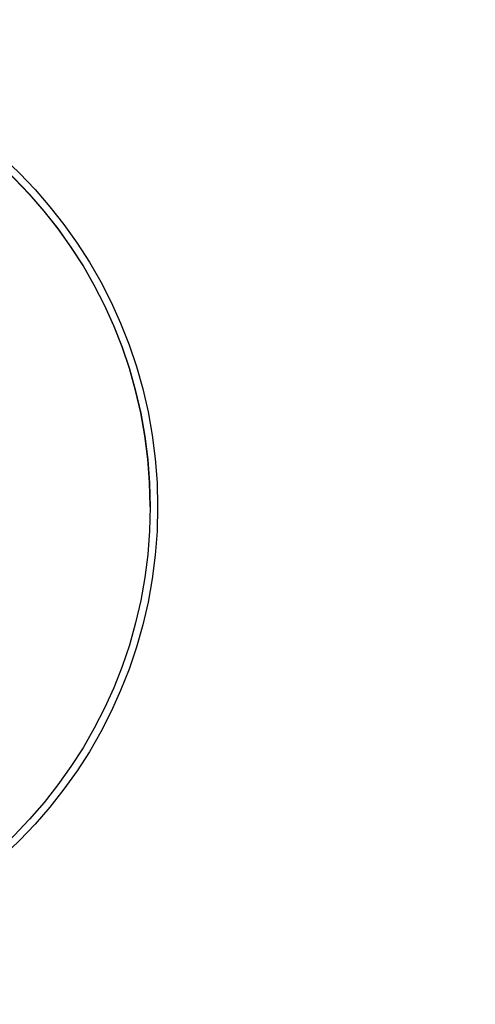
# Model space of a CAD drawing. Header units: inches. Extents: x 0.3 to 33.8, y 0.2 to 21.7.
# Tile 120 of 209: x 21.146 to 21.436, y 9.714 to 10.34. Entities that reach past the tile are written whole.
import ezdxf

# ---------------------------------------------------------------- set-up
doc = ezdxf.new("R2010")
doc.units = ezdxf.units.IN
doc.header["$MEASUREMENT"] = 0
doc.layers.add('BORDERS', color=7, linetype='Continuous')
doc.styles.add('SLDTEXTSTYLE0', font='TXT', dxfattribs={"width": 0.75})
doc.dimstyles.new('SLDDIMSTYLE0', dxfattribs={"dimtxt": 0.137795, "dimasz": 0.14, "dimexe": 0, "dimexo": 0.0625, "dimgap": 0.034449, "dimtad": 1, "dimdec": 3, "dimlfac": 5, "dimrnd": 1e-09, "dimzin": 12, "dimdsep": 46, "dimtxsty": 'SLDTEXTSTYLE0', "dimblk1": 'CLOSED', "dimblk2": 'CLOSED', "dimsah": 1, "dimcen": 0.09, "dimadec": 0, "dimazin": 3, "dimtfac": 1, "dimtdec": 3, "dimtofl": 0, "dimtmove": 0, "dimatfit": 3, "dimldrblk": 'CLOSED', "dimfxl": 0, "dimfrac": 2, "dimtolj": 1, "dimtzin": 12, "dimarcsym": 0})

# ---------------------------------------------------------------- blocks, each defined once
blk = doc.blocks.new('_Closed')
at = {"color": 0, "linetype": 'ByBlock', "lineweight": -2}
for p, q in [((-1, 0.166667), (0, 0)), ((-1, 0.166667), (-1, -0.166667)), ((0, 0), (-1, -0.166667)), ((0, 0), (-1, 0))]:
    blk.add_line(p, q, dxfattribs=at)
blk = doc.blocks.new('_D_14')
at = {"layer": 'BORDERS'}
for p, q in [((24.14414, 12.30188), (24.10215, 12.30188)), ((24.10215, 12.30188), (24.10215, 12.08313)), ((24.5514, 12.30188), (24.59338, 12.30188)), ((24.59338, 12.30188), (24.59338, 12.08313)), ((24.10215, 12.08313), (24.14414, 12.08313)), ((24.59338, 12.08313), (24.5514, 12.08313)), ((18.46353, 9.64151), (18.46353, 11.91633)), ((27.31498, 9.55759), (27.31498, 11.91633)), ((18.46353, 11.87696), (27.31498, 11.87696))]:
    blk.add_line(p, q, dxfattribs=at)
at = {"layer": 'BORDERS', "xscale": 0.14, "yscale": 0.14}
for p, rotation in [((18.46353, 11.87696, -0.1545), 180), ((27.31498, 11.87696, -0.1545), 360)]:
    blk.add_blockref('_Closed', p, dxfattribs=dict(at, rotation=rotation))
at = {"layer": 'BORDERS', "char_height": 0.137795, "attachment_point": 1, "style": 'SLDTEXTSTYLE0'}
for s, insert in [('1124', (24.14414, 12.26076)), ('44.257', (24.06777, 12.05459))]:
    blk.add_mtext(s, dxfattribs=dict(at, insert=insert))

msp = doc.modelspace()

# ---------------------------------------------------------------- linework, layer by layer
at = {"color": 7, "linetype": 'Continuous', "lineweight": 25}
msp.add_line((21.22883, 10.02982), (21.22883, 10.03004), dxfattribs=at)
for centre, radius in [((20.93353, 10.02978), 0.3), ((20.93352, 10.02982), 0.29529)]:
    msp.add_circle(centre, radius, dxfattribs=at)
msp.add_arc((20.93353, 10.03003), 0.2953, 0.00183, 179.99907, dxfattribs=at)

# ---------------------------------------------------------------- dimensions: what is measured, and where the dimension line sits
at = {"layer": 'BORDERS'}
dim = msp.add_linear_dim(base=(27.31498, 11.87696), p1=(18.46353, 9.60214), p2=(27.31498, 9.51822), dimstyle='SLDDIMSTYLE0', dxfattribs=at)
dim.commit()
dim.dimension.update_dxf_attribs({"geometry": '_D_14', "text_midpoint": (24.34777, 11.87696), "dimtype": 160})

doc.saveas('drawing.dxf')
